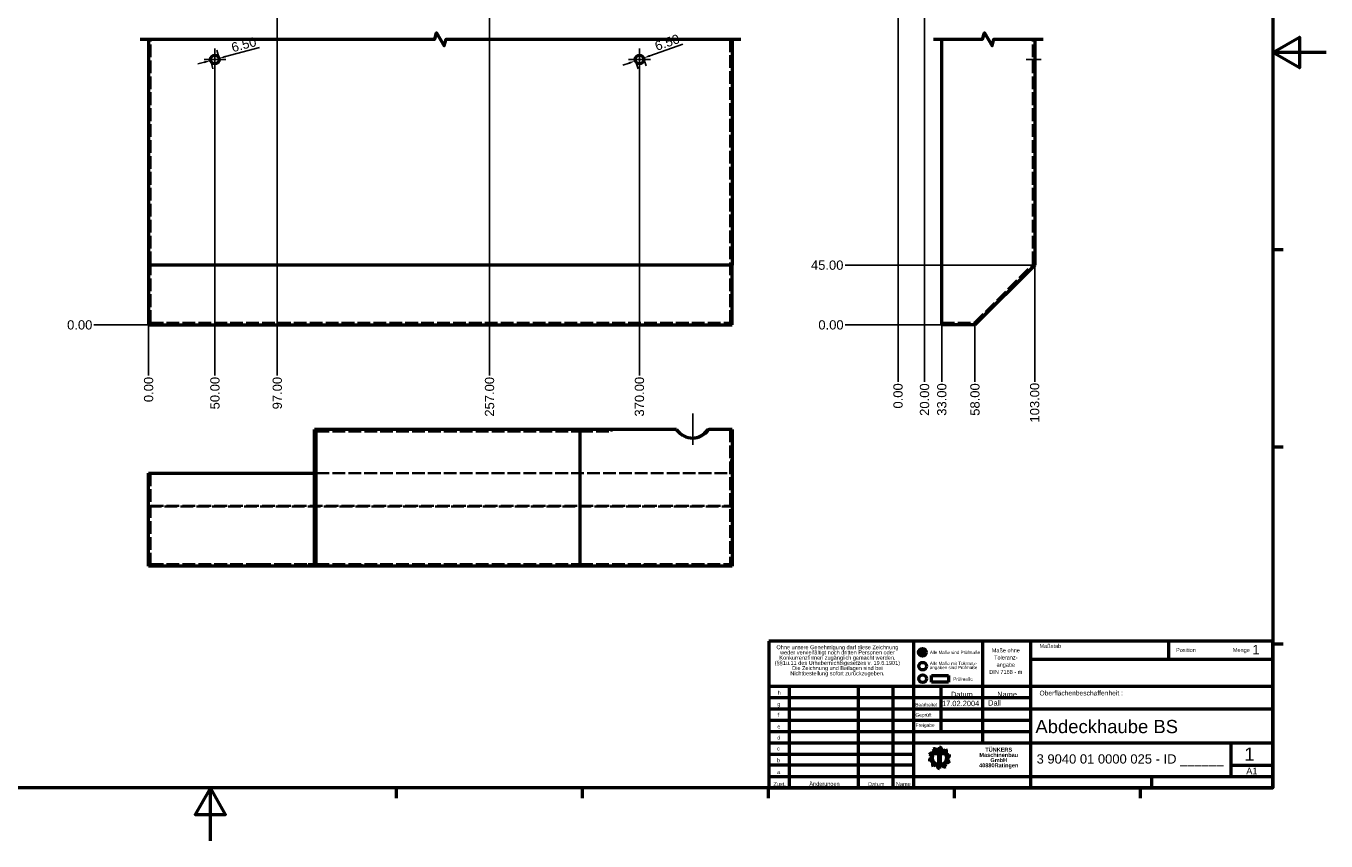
# Paper-space layout 'Layout1' of a CAD drawing. Extents: x -139 to 841, y 0 to 735.
# Tile 2 of 3: x 351 to 841, y 0 to 307. Entities that reach past the tile are written whole.
import ezdxf
from ezdxf.enums import TextEntityAlignment as Align

# ---------------------------------------------------------------- set-up
doc = ezdxf.new("R2010")
doc.units = 0
doc.header["$LTSCALE"] = 0.4
doc.linetypes.add('ACAD_ISO02W100', pattern=[15, 12, -3])
doc.layers.add('2DTransRahmen', color=7, linetype='Continuous', lineweight=25)
doc.layers.add('2DTransSchriftfeld', color=7, linetype='Continuous', lineweight=25)
doc.styles.add('Aktuell-DIN', font='ARIAL.TTF')
doc.styles.get("Standard").update_dxf_attribs({"font": 'ARIAL.TTF'})
doc.styles.add('Textstil12', font='ARIAL.TTF')
doc.dimstyles.new('DIN - Andere', dxfattribs={"dimtxt": 3.5, "dimasz": 2.5, "dimexe": 3.175, "dimexo": 0, "dimgap": 0.8, "dimtad": 1, "dimrnd": 1e-08, "dimtxsty": 'Standard', "dimblk2": 'CLOSED', "dimcen": 0.09, "dimdle": 10, "dimclrd": 1, "dimclre": 1, "dimclrt": 1, "dimadec": 0, "dimazin": 2, "dimtfac": 1, "dimtofl": 0, "dimtmove": 0, "dimatfit": 3, "dimfxl": 1, "dimtolj": 1, "dimlwd": 25, "dimlwe": 25, "dimarcsym": 0})

# ---------------------------------------------------------------- blocks, each defined once
blk = doc.blocks.new('Default Border')
at = {"layer": '2DTransRahmen', "linetype": 'Continuous', "lineweight": 50}
for points in [[(20, 20), (20, 574), (821, 574), (821, 20), (20, 20)], [(841, 297), (821, 297), (831, 302.77), (831, 291.23), (821, 297)], [(821, 222.75), (824.9, 222.75)], [(821, 148.5), (824.9, 148.5)], [(821, 74.25), (824.9, 74.25)], [(420.5, 0), (420.5, 20), (414.73, 10), (426.27, 10), (420.5, 20)], [(490.58, 20), (490.58, 16.1)], [(560.67, 20), (560.67, 16.1)], [(630.75, 20), (630.75, 16.1)], [(700.83, 20), (700.83, 16.1)], [(770.92, 20), (770.92, 16.1)]]:
    blk.add_lwpolyline(points, dxfattribs=at).dxf.unprotected_set("ltscale", 0)
blk = doc.blocks.new('TÜNKERS', base_point=(195, 127.62))
at = {"layer": '2DTransSchriftfeld', "linetype": 'Continuous', "lineweight": 50}
for p, q in [((290, 155.25), (100, 155.25)), ((100, 155.25), (100, 100)), ((154.6, 100), (154.6, 155.25)), ((158.75, 152.2), (156.85, 150.05)), ((156.85, 152.04), (159, 150.13)), ((180.6, 138.25), (180.6, 155.25)), ((198.8, 100), (198.8, 155.25)), ((250.8, 148.5), (250.8, 155.25)), ((290, 100), (290, 155.25)), ((198.8, 148.5), (290, 148.5)), ((161.29, 139.86), (161.29, 142.33)), ((161.29, 142.33), (167.68, 142.33)), ((167.68, 142.33), (167.68, 139.86)), ((100, 138.25), (290, 138.25)), ((107.8, 100), (107.8, 138.25)), ((133.8, 100), (133.8, 138.25)), ((146.8, 100), (146.8, 138.25)), ((167.68, 139.86), (161.29, 139.86)), ((165, 121.25), (165, 138.25)), ((180.6, 117), (180.6, 138.25)), ((100, 134), (154.6, 134)), ((154.6, 134), (198.8, 134)), ((100, 129.75), (154.6, 129.75)), ((154.6, 129.75), (198.8, 129.75)), ((198.8, 129.75), (290, 129.75)), ((100, 125.5), (154.6, 125.5)), ((154.6, 125.5), (198.8, 125.5)), ((100, 121.25), (154.6, 121.25)), ((154.6, 121.25), (198.8, 121.25)), ((100, 117), (154.6, 117)), ((100, 112.75), (154.6, 112.75)), ((154.6, 117), (290, 117)), ((274.2, 104.25), (274.2, 117)), ((154.6, 108.5), (100, 108.5)), ((274.2, 108.5), (290, 108.5)), ((100, 104.25), (154.6, 104.25)), ((154.6, 104.25), (198.8, 104.25)), ((198.8, 104.25), (290, 104.25)), ((244.4, 100), (244.4, 104.25)), ((100, 100), (290, 100))]:
    blk.add_line(p, q, dxfattribs=at)
for centre in [(157.89, 151.04), (157.99, 145.83), (157.99, 141.09)]:
    blk.add_circle(centre, 1.44, dxfattribs=at)
at = {"layer": '2DTransSchriftfeld', "lineweight": 5, "char_height": 3.5, "style": 'Aktuell-DIN'}
for s, insert, attachment_point, line_spacing_factor in [('\\fArial|b0|i0;\\W1.00;\\H1.4986;\\lOhne unsere Genehmigung darf diese Zeichnung\\Pweder vervielfältigt noch dritten Personen oder \\PKonkurrenzfirmen zugänglich gemacht werden.\\P(§§1u.11 des Urheberrechtsgesetzes v. 19.6.1901)\\PDie Zeichnung und Beilagen sind bei\\PNichtbestellung sofort zurückzugeben.\\fArial|b0|i0;\\W1.00;\\H3.5000;\\l', (125.84, 153.71), 2, 0.786851), ('\\fArial|b0|i0;\\W1.00;\\H1.4986;\\lMaße ohne\\PToleranz-\\Pangabe\\PDIN 7168 - m\\fArial|b0|i0;\\W1.00;\\H3.5000;\\l', (189.32, 152.55), 2, 1.084429), ('\\fArial|b0|i0;\\W1.00;\\H1.4986;\\lPosition                        Menge\\fArial|b0|i0;\\W1.00;\\H3.5000;\\l', (253.48, 152.65), 1, 0.652595), ('\\fArial|b0|i0;\\W1.00;\\H1.2000;\\lAlle Maße sind Prüfmaße\\fArial|b0|i0;\\W1.00;\\H3.5000;\\l', (160.71, 151.62), 1, 0.652595), ('\\fArial|b0|i0;\\W1.00;\\H1.8000;\\lOberflächenbeschaffenheit :\\fArial|b0|i0;\\W1.00;\\H3.5000;\\l', (202.01, 136.6), 1, 0.652595), ('\\fArial|b1|i0;\\W1.00;\\H1.5000;\\lTÜNKERS\\PMaschinenbau\\PGmbH\\P40880Ratingen\\fArial|b0|i0;\\W1.00;\\H3.5000;\\l', (186.65, 115.13), 2, 0.786851), ('\\fArial|b0|i0;\\W1.00;\\H1.4986;\\lb\\fArial|b0|i0;\\W1.00;\\H3.5000;\\l', (103.1, 111.12), 1, 0.652595)]:
    blk.add_mtext(s, dxfattribs=dict(at, insert=insert, attachment_point=attachment_point, line_spacing_factor=line_spacing_factor))
at = {"layer": '2DTransSchriftfeld', "lineweight": 5, "style": 'Aktuell-DIN'}
for s, insert, char_height, width, attachment_point, line_spacing_factor in [('\\fArial|b0|i0;\\W1.00;\\H1.4986;\\lMaßstab\\fArial|b0|i0;\\W1.00;\\H3.5000;\\l', (202.03, 154.19), 3.5, 8.81, 1, 0.652595), ('\\fArial|b0|i0;\\W1.00;\\H1.2000;\\lAlle Maße mit Toleranz-\\Pangaben sind Prüfmaße\\fArial|b0|i0;\\W1.00;\\H3.5000;\\l', (160.71, 145.92), 3.5, 18.911, 4, 0.786851), ('\\fArial|b0|i0;\\W1.00;\\H1.2000;\\lPrüfmaße\\fArial|b0|i0;\\W1.00;\\H3.5000;\\l', (169.53, 141.59), 3.5, 18.911, 1, 0.652595), ('\\fArial|b0|i0;\\W1.00;\\H1.4986;\\lh\\fArial|b0|i0;\\W1.00;\\H3.5000;\\l', (103.32, 136.57), 3.5, 1.1639, 1, 0.652595), ('Datum\\fArial|b0|i0;\\W1.00;\\l', (172.75, 134.18), 2, 14.8011, 8, 0.786259), ('Name\\fArial|b0|i0;\\W1.00;\\l', (189.81, 134.18), 2, 17.2011, 8, 0.786259), ('\\fArial|b0|i0;\\W1.00;\\H1.4986;\\lg\\fArial|b0|i0;\\W1.00;\\H3.5000;\\l', (103.18, 132.29), 3.5, 1.1639, 1, 0.652595), ('\\fArial|b0|i0;\\W1.00;\\H1.4986;\\lf\\fArial|b0|i0;\\W1.00;\\H3.5000;\\l', (103.36, 128.23), 3.5, 1.1639, 1, 0.652595), ('\\fArial|b0|i0;\\W1.00;\\H1.3000;\\lBearbeitet\\fArial|b0|i0;\\W1.00;\\H1.5000;\\l', (155.16, 130.64), 1.5, 10.35, 7, 0.652595), ('\\fArial|b0|i0;\\W1.00;\\H1.3000;\\lGeprüft\\fArial|b0|i0;\\W1.00;\\H1.5000;\\l', (155.26, 126.42), 1.5, 10.35, 7, 0.652595), ('\\fArial|b0|i0;\\W1.00;\\H1.4986;\\le\\fArial|b0|i0;\\W1.00;\\H3.5000;\\l', (103.21, 123.85), 3.5, 1.1639, 1, 0.652595), ('\\fArial|b0|i0;\\W1.00;\\H1.3000;\\lFreigabe\\fArial|b0|i0;\\W1.00;\\H1.5000;\\l', (155.32, 122.59), 1.5, 10.35, 7, 0.652595), ('\\fArial|b0|i0;\\W1.00;\\H1.4986;\\ld\\fArial|b0|i0;\\W1.00;\\H3.5000;\\l', (103.18, 119.68), 3.5, 1.1639, 1, 0.652595), ('\\fArial|b0|i0;\\W1.00;\\H1.4986;\\lc\\fArial|b0|i0;\\W1.00;\\H3.5000;\\l', (103.1, 115.58), 3.5, 1.1639, 1, 0.652595), ('\\fArial|b0|i0;\\W1.00;\\H1.4986;\\la\\fArial|b0|i0;\\W1.00;\\H3.5000;\\l', (103.14, 106.71), 3.5, 1.1639, 1, 0.652595), ('Zust.', (104.06, 100.68), 1.5, 6.9393, 8, 0.786259), ('Änderungen', (120.98, 100.3), 1.5, 25, 8, 0.786259), ('Datum', (140.48, 100.59), 1.5, 11.3667, 8, 0.786259), ('Name', (150.67, 100.68), 1.5, 7.6499, 8, 0.786259)]:
    blk.add_mtext(s, dxfattribs=dict(at, insert=insert, char_height=char_height, width=width, attachment_point=attachment_point, line_spacing_factor=line_spacing_factor))
at = {"layer": '2DTransSchriftfeld', "lineweight": 5, "insert": (282.24, 153.83), "char_height": 3.5, "width": 6.2492, "attachment_point": 1, "style": 'Aktuell-DIN'}
blk.add_mtext('1', dxfattribs=at)
at = {"layer": '2DTransSchriftfeld', "style": 'Aktuell-DIN'}
for tag, p in [('ERSTELLUNGSDATUM', (165.26, 130.18)), ('KONSTRUKTEUR', (182.64, 130.39)), ('KONTROLLDATUM', (165.64, 125.93)), ('KONTROLLIERT_VON', (180.97, 125.76)), ('GENEHM.DAT._KONSTR.', (165.6, 121.82)), ('KONSTR._GEN._VON', (180.5, 121.38))]:
    blk.add_attdef(tag, text='', height=2.01, dxfattribs=at).set_placement(p, align=Align.BOTTOM_LEFT)
for tag, height, p in [('BEZEICHNUNG', 4.98, (200.47, 123.1)), ('BAUTEILNUMMER', 3.5, (200.92, 110.89))]:
    blk.add_attdef(tag, text='', height=height, dxfattribs=at).set_placement(p, align=Align.MIDDLE_LEFT)
for tag, height, p in [('Blattnummer', 4.98, (282.11, 112.7)), ('Blattgröße', 2.49, (282.06, 106.37))]:
    blk.add_attdef(tag, text='', height=height, dxfattribs=at).set_placement(p, align=Align.MIDDLE_CENTER)
blk = doc.blocks.new('2DMittelpunkt5')
at = {"lineweight": 25}
for p, q in [((586.36, 294.35), (578.11, 294.35)), ((582.24, 298.47), (582.24, 290.22))]:
    blk.add_line(p, q, dxfattribs=at)
blk = doc.blocks.new('2DMittelpunkt6')
at = {"lineweight": 25}
for p, q in [((426.36, 294.35), (418.11, 294.35)), ((422.24, 298.47), (422.24, 290.22))]:
    blk.add_line(p, q, dxfattribs=at)
blk = doc.blocks.new('2DMittellinie5')
at = {"lineweight": 25}
blk.add_line((727.95, 294.35), (733.7, 294.35), dxfattribs=at)
blk = doc.blocks.new('2DMittelpunkt9')
at = {"lineweight": 25}
blk.add_line((602.3, 149.22), (602.3, 160.97), dxfattribs=at)
blk = doc.blocks.new('*D33')
at = {"color": 1, "linetype": 'Continuous', "lineweight": 25}
blk.add_line((397.24, 216.85), (397.24, 175.37), dxfattribs=at)
at = {"layer": 'Defpoints', "color": 0, "linetype": 'Continuous'}
for p in [(397.24, 216.85), (397.24, 216.85), (397.24, 175.37)]:
    blk.add_point(p, dxfattribs=at)
at = {"color": 1, "linetype": 'Continuous', "lineweight": 25, "insert": (397.24, 170.03), "char_height": 3.5, "attachment_point": 5, "rotation": 90, "style": 'Textstil12'}
blk.add_mtext('\\A1;0.00', dxfattribs=at)
blk = doc.blocks.new('_Closed')
at = {"color": 0, "linetype": 'ByBlock', "lineweight": -2}
for p, q in [((-10, 1.67), (0, 0)), ((-10, 1.67), (-10, -1.67)), ((0, 0), (-10, -1.67)), ((0, 0), (-10, 0))]:
    blk.add_line(p, q, dxfattribs=at)
blk = doc.blocks.new('*D34')
at = {"color": 1, "linetype": 'Continuous', "lineweight": 25}
blk.add_line((422.24, 294.35), (422.24, 175.37), dxfattribs=at)
at = {"layer": 'Defpoints', "color": 0, "linetype": 'Continuous'}
for p in [(422.24, 294.35), (397.24, 216.85), (422.24, 175.37)]:
    blk.add_point(p, dxfattribs=at)
at = {"color": 1, "linetype": 'Continuous', "lineweight": 25, "insert": (422.24, 168.67), "char_height": 3.5, "attachment_point": 5, "rotation": 90, "style": 'Textstil12'}
blk.add_mtext('\\A1;50.00', dxfattribs=at)
blk = doc.blocks.new('*D35')
at = {"color": 1, "linetype": 'Continuous', "lineweight": 25}
blk.add_line((445.74, 355.68), (445.74, 175.37), dxfattribs=at)
at = {"layer": 'Defpoints', "color": 0, "linetype": 'Continuous'}
for p in [(445.74, 355.68), (397.24, 216.85), (445.74, 175.37)]:
    blk.add_point(p, dxfattribs=at)
at = {"color": 1, "linetype": 'Continuous', "lineweight": 25, "insert": (445.74, 168.67), "char_height": 3.5, "attachment_point": 5, "rotation": 90, "style": 'Textstil12'}
blk.add_mtext('\\A1;97.00', dxfattribs=at)
blk = doc.blocks.new('*D36')
at = {"color": 1, "linetype": 'Continuous', "lineweight": 25}
blk.add_line((525.74, 355.68), (525.74, 175.37), dxfattribs=at)
at = {"layer": 'Defpoints', "color": 0, "linetype": 'Continuous'}
for p in [(525.74, 355.68), (397.24, 216.85), (525.74, 175.37)]:
    blk.add_point(p, dxfattribs=at)
at = {"color": 1, "linetype": 'Continuous', "lineweight": 25, "insert": (525.74, 167.28), "char_height": 3.5, "attachment_point": 5, "rotation": 90, "style": 'Textstil12'}
blk.add_mtext('\\A1;257.00', dxfattribs=at)
blk = doc.blocks.new('*D37')
at = {"color": 1, "linetype": 'Continuous', "lineweight": 25}
blk.add_line((582.24, 294.35), (582.24, 175.37), dxfattribs=at)
at = {"layer": 'Defpoints', "color": 0, "linetype": 'Continuous'}
for p in [(582.24, 294.35), (397.24, 216.85), (582.24, 175.37)]:
    blk.add_point(p, dxfattribs=at)
at = {"color": 1, "linetype": 'Continuous', "lineweight": 25, "insert": (582.24, 167.31), "char_height": 3.5, "attachment_point": 5, "rotation": 90, "style": 'Textstil12'}
blk.add_mtext('\\A1;370.00', dxfattribs=at)
blk = doc.blocks.new('*D38')
at = {"color": 1, "linetype": 'Continuous', "lineweight": 25}
blk.add_line((679.7, 438.3), (679.7, 172.96), dxfattribs=at)
at = {"layer": 'Defpoints', "color": 0, "linetype": 'Continuous'}
for p in [(679.7, 438.3), (679.7, 438.3), (679.7, 172.96)]:
    blk.add_point(p, dxfattribs=at)
at = {"color": 1, "linetype": 'Continuous', "lineweight": 25, "insert": (679.7, 167.62), "char_height": 3.5, "attachment_point": 5, "rotation": 90, "style": 'Textstil12'}
blk.add_mtext('\\A1;0.00', dxfattribs=at)
blk = doc.blocks.new('*D39')
at = {"color": 1, "linetype": 'Continuous', "lineweight": 25}
blk.add_line((696.2, 194.35), (696.2, 172.96), dxfattribs=at)
at = {"layer": 'Defpoints', "color": 0, "linetype": 'Continuous'}
for p in [(679.7, 438.3), (696.2, 194.35), (696.2, 172.96)]:
    blk.add_point(p, dxfattribs=at)
at = {"color": 1, "linetype": 'Continuous', "lineweight": 25, "insert": (696.2, 166.27), "char_height": 3.5, "attachment_point": 5, "rotation": 90, "style": 'Textstil12'}
blk.add_mtext('\\A1;33.00', dxfattribs=at)
blk = doc.blocks.new('*D40')
at = {"color": 1, "linetype": 'Continuous', "lineweight": 25}
blk.add_line((708.7, 194.35), (708.7, 172.96), dxfattribs=at)
at = {"layer": 'Defpoints', "color": 0, "linetype": 'Continuous'}
for p in [(679.7, 438.3), (708.7, 194.35), (708.7, 172.96)]:
    blk.add_point(p, dxfattribs=at)
at = {"color": 1, "linetype": 'Continuous', "lineweight": 25, "insert": (708.7, 166.26), "char_height": 3.5, "attachment_point": 5, "rotation": 90, "style": 'Textstil12'}
blk.add_mtext('\\A1;58.00', dxfattribs=at)
blk = doc.blocks.new('*D41')
at = {"color": 1, "linetype": 'Continuous', "lineweight": 25}
blk.add_line((731.2, 216.85), (731.2, 172.96), dxfattribs=at)
at = {"layer": 'Defpoints', "color": 0, "linetype": 'Continuous'}
for p in [(679.7, 438.3), (731.2, 216.85), (731.2, 172.96)]:
    blk.add_point(p, dxfattribs=at)
at = {"color": 1, "linetype": 'Continuous', "lineweight": 25, "insert": (731.2, 165.07), "char_height": 3.5, "attachment_point": 5, "rotation": 90, "style": 'Textstil12'}
blk.add_mtext('\\A1;103.00', dxfattribs=at)
blk = doc.blocks.new('*D42')
at = {"color": 1, "linetype": 'Continuous', "lineweight": 25}
blk.add_line((689.7, 443.3), (689.7, 172.96), dxfattribs=at)
at = {"layer": 'Defpoints', "color": 0, "linetype": 'Continuous'}
for p in [(689.7, 443.3), (679.7, 438.3), (689.7, 172.96)]:
    blk.add_point(p, dxfattribs=at)
at = {"color": 1, "linetype": 'Continuous', "lineweight": 25, "insert": (689.7, 166.23), "char_height": 3.5, "attachment_point": 5, "rotation": 90, "style": 'Textstil12'}
blk.add_mtext('\\A1;20.00', dxfattribs=at)
blk = doc.blocks.new('*D68')
at = {"color": 1, "linetype": 'Continuous', "lineweight": 25}
for p, q in [((423.81, 294.77), (422.98, 297.83)), ((426.22, 295.41), (438.97, 298.83)), ((418.25, 293.28), (415.84, 292.63)), ((420.67, 293.92), (421.49, 290.86))]:
    blk.add_line(p, q, dxfattribs=at)
at = {"color": 1, "linetype": 'Continuous'}
for points in [[(426.11, 295.82), (426.33, 295.01), (423.81, 294.77)], [(418.14, 293.68), (418.36, 292.88), (420.67, 293.92)]]:
    blk.add_solid(points, dxfattribs=at)
at = {"layer": 'Defpoints', "color": 0, "linetype": 'Continuous'}
for p in [(423.81, 294.77), (420.67, 293.92), (420.67, 293.92)]:
    blk.add_point(p, dxfattribs=at)
at = {"color": 1, "linetype": 'Continuous', "lineweight": 25, "insert": (433.13, 299.94), "char_height": 3.5, "attachment_point": 5, "rotation": 15, "style": 'Textstil12'}
blk.add_mtext('\\A1;6.50', dxfattribs=at)
blk = doc.blocks.new('*D69')
at = {"color": 1, "linetype": 'Continuous', "lineweight": 25}
for p, q in [((586.13, 295.71), (598.59, 300.06)), ((583.77, 294.88), (584.82, 291.88)), ((578.34, 292.98), (575.98, 292.16)), ((580.7, 293.81), (581.75, 290.81))]:
    blk.add_line(p, q, dxfattribs=at)
at = {"color": 1, "linetype": 'Continuous'}
for points in [[(585.99, 296.1), (586.27, 295.31), (583.77, 294.88)], [(578.2, 293.38), (578.48, 292.59), (580.7, 293.81)]]:
    blk.add_solid(points, dxfattribs=at)
at = {"layer": 'Defpoints', "color": 0, "linetype": 'Continuous'}
for p in [(583.77, 294.88), (580.7, 293.81), (580.7, 293.81)]:
    blk.add_point(p, dxfattribs=at)
at = {"color": 1, "linetype": 'Continuous', "lineweight": 25, "insert": (592.69, 300.74), "char_height": 3.5, "attachment_point": 5, "rotation": 19.2686, "style": 'Textstil12'}
blk.add_mtext('\\A1;6.50', dxfattribs=at)
blk = doc.blocks.new('*D48')
at = {"color": 1, "linetype": 'Continuous', "lineweight": 25}
blk.add_line((397.24, 194.35), (376.61, 194.35), dxfattribs=at)
at = {"layer": 'Defpoints', "color": 0, "linetype": 'Continuous'}
for p in [(376.61, 194.35), (397.24, 194.35), (397.24, 194.35)]:
    blk.add_point(p, dxfattribs=at)
at = {"color": 1, "linetype": 'Continuous', "lineweight": 25, "insert": (371.27, 194.35), "char_height": 3.5, "attachment_point": 5, "style": 'Textstil12'}
blk.add_mtext('\\A1;0.00', dxfattribs=at)
blk = doc.blocks.new('*D49')
at = {"color": 1, "linetype": 'Continuous', "lineweight": 25}
blk.add_line((413.99, 355.68), (376.61, 355.68), dxfattribs=at)
at = {"layer": 'Defpoints', "color": 0, "linetype": 'Continuous'}
for p in [(376.61, 355.68), (413.99, 355.68), (397.24, 194.35)]:
    blk.add_point(p, dxfattribs=at)
at = {"color": 1, "linetype": 'Continuous', "lineweight": 25, "insert": (368.54, 355.68), "char_height": 3.5, "attachment_point": 5, "style": 'Textstil12'}
blk.add_mtext('\\A1;677.00', dxfattribs=at)
blk = doc.blocks.new('*D50')
at = {"color": 1, "linetype": 'Continuous', "lineweight": 25}
blk.add_line((397.24, 393.68), (376.61, 393.68), dxfattribs=at)
at = {"layer": 'Defpoints', "color": 0, "linetype": 'Continuous'}
for p in [(376.61, 393.68), (397.24, 393.68), (397.24, 194.35)]:
    blk.add_point(p, dxfattribs=at)
at = {"color": 1, "linetype": 'Continuous', "lineweight": 25, "insert": (368.57, 393.68), "char_height": 3.5, "attachment_point": 5, "style": 'Textstil12'}
blk.add_mtext('\\A1;753.00', dxfattribs=at)
blk = doc.blocks.new('*D51')
at = {"color": 1, "linetype": 'Continuous', "lineweight": 25}
blk.add_line((459.31, 411.08), (376.61, 411.08), dxfattribs=at)
at = {"layer": 'Defpoints', "color": 0, "linetype": 'Continuous'}
for p in [(376.61, 411.08), (459.31, 411.08), (397.24, 194.35)]:
    blk.add_point(p, dxfattribs=at)
at = {"color": 1, "linetype": 'Continuous', "lineweight": 25, "insert": (371.96, 411.08), "char_height": 3.5, "attachment_point": 5, "style": 'Textstil12'}
blk.add_mtext('\\A1;788', dxfattribs=at)
blk = doc.blocks.new('*D52')
at = {"color": 1, "linetype": 'Continuous', "lineweight": 25}
blk.add_line((459.79, 476.19), (376.61, 476.19), dxfattribs=at)
at = {"layer": 'Defpoints', "color": 0, "linetype": 'Continuous'}
for p in [(376.61, 476.19), (459.79, 476.19), (397.24, 194.35)]:
    blk.add_point(p, dxfattribs=at)
at = {"color": 1, "linetype": 'Continuous', "lineweight": 25, "insert": (370.76, 476.19), "char_height": 3.5, "attachment_point": 5, "style": 'Textstil12'}
blk.add_mtext('\\A1;1124', dxfattribs=at)
blk = doc.blocks.new('*D53')
at = {"color": 1, "linetype": 'Continuous', "lineweight": 25}
blk.add_line((559.9, 533.99), (376.61, 533.99), dxfattribs=at)
at = {"layer": 'Defpoints', "color": 0, "linetype": 'Continuous'}
for p in [(376.61, 533.99), (559.9, 533.99), (397.24, 194.35)]:
    blk.add_point(p, dxfattribs=at)
at = {"color": 1, "linetype": 'Continuous', "lineweight": 25, "insert": (370.75, 533.99), "char_height": 3.5, "attachment_point": 5, "style": 'Textstil12'}
blk.add_mtext('\\A1;1239', dxfattribs=at)
blk = doc.blocks.new('*D54')
at = {"color": 1, "linetype": 'Continuous', "lineweight": 25}
blk.add_line((702.45, 194.35), (659.76, 194.35), dxfattribs=at)
at = {"layer": 'Defpoints', "color": 0, "linetype": 'Continuous'}
for p in [(659.76, 194.35), (702.45, 194.35), (702.45, 194.35)]:
    blk.add_point(p, dxfattribs=at)
at = {"color": 1, "linetype": 'Continuous', "lineweight": 25, "insert": (654.42, 194.35), "char_height": 3.5, "attachment_point": 5, "style": 'Textstil12'}
blk.add_mtext('\\A1;0.00', dxfattribs=at)
blk = doc.blocks.new('*D55')
at = {"color": 1, "linetype": 'Continuous', "lineweight": 25}
blk.add_line((731.2, 216.85), (659.76, 216.85), dxfattribs=at)
at = {"layer": 'Defpoints', "color": 0, "linetype": 'Continuous'}
for p in [(659.76, 216.85), (731.2, 216.85), (702.45, 194.35)]:
    blk.add_point(p, dxfattribs=at)
at = {"color": 1, "linetype": 'Continuous', "lineweight": 25, "insert": (652.99, 216.85), "char_height": 3.5, "attachment_point": 5, "style": 'Textstil12'}
blk.add_mtext('\\A1;45.00', dxfattribs=at)
blk = doc.blocks.new('*D56')
at = {"color": 1, "linetype": 'Continuous', "lineweight": 25}
blk.add_line((679.7, 438.3), (659.76, 438.3), dxfattribs=at)
at = {"layer": 'Defpoints', "color": 0, "linetype": 'Continuous'}
for p in [(659.76, 438.3), (679.7, 438.3), (702.45, 194.35)]:
    blk.add_point(p, dxfattribs=at)
at = {"color": 1, "linetype": 'Continuous', "lineweight": 25, "insert": (650.51, 438.3), "char_height": 3.5, "attachment_point": 5, "style": 'Textstil12'}
blk.add_mtext('\\A1;1048.00', dxfattribs=at)
blk = doc.blocks.new('*D57')
at = {"color": 1, "linetype": 'Continuous', "lineweight": 25}
for p, q in [((664.76, 444.37), (659.76, 444.37)), ((669.76, 443.3), (664.76, 444.37)), ((689.7, 443.3), (669.76, 443.3))]:
    blk.add_line(p, q, dxfattribs=at)
at = {"layer": 'Defpoints', "color": 0, "linetype": 'Continuous'}
for p in [(659.76, 444.37), (689.7, 443.3), (702.45, 194.35)]:
    blk.add_point(p, dxfattribs=at)
at = {"color": 1, "linetype": 'Continuous', "lineweight": 25, "insert": (650.51, 444.37), "char_height": 3.5, "attachment_point": 5, "style": 'Textstil12'}
blk.add_mtext('\\A1;1058.00', dxfattribs=at)
blk = doc.blocks.new('2DTransSymbol1')
at = {"linetype": 'Continuous', "lineweight": 50}
for p, q in [((693.48, 33.85), (692.99, 34.52)), ((695.32, 34.45), (695.32, 35.28)), ((697.17, 33.85), (697.65, 34.52)), ((692.34, 32.28), (691.55, 32.54)), ((692.34, 30.35), (691.55, 30.09)), ((693.63, 33.37), (693.63, 32.94)), ((693.63, 33.37), (697.02, 33.37)), ((693.63, 32.94), (694.96, 32.94)), ((694.96, 32.94), (694.96, 28.68)), ((695.69, 32.94), (697.02, 32.94)), ((695.69, 28.68), (695.69, 32.94)), ((697.02, 32.94), (697.02, 33.37)), ((698.3, 32.28), (699.09, 32.54)), ((698.3, 30.35), (699.09, 30.09)), ((693.48, 28.78), (692.99, 28.11)), ((695.32, 28.18), (695.32, 27.35)), ((697.17, 28.78), (697.65, 28.11))]:
    blk.add_line(p, q, dxfattribs=at).dxf.unprotected_set("ltscale", 0)
for radius in [2.87, 2.66]:
    blk.add_circle((695.32, 31.32), radius, dxfattribs=at).dxf.unprotected_set("ltscale", 0)
for centre, radius, start, end in [((693.48, 33.85), 0.83, 28.3885, 126), ((695.32, 31.32), 3.13, 90, 110.777), ((695.32, 34.45), 0.83, 352.3885, 90), ((695.32, 31.32), 3.13, 54, 74.777), ((697.17, 33.85), 0.83, 316.3885, 54), ((692.34, 30.35), 0.83, 100.3885, 198), ((692.34, 32.28), 0.83, 64.3885, 162), ((695.32, 31.32), 3.13, 162, 182.777), ((695.32, 31.32), 3.13, 198, 218.777), ((695.32, 31.32), 3.13, 126, 146.777), ((695.32, 31.32), 3.13, 306, 326.777), ((695.32, 31.32), 3.13, 18, 38.777), ((698.3, 30.35), 0.83, 244.3885, 342), ((695.32, 31.32), 3.13, 342, 2.777), ((698.3, 32.28), 0.83, 280.3885, 18), ((693.48, 28.78), 0.83, 136.3885, 234), ((695.32, 31.32), 3.13, 234, 254.777), ((695.32, 28.18), 0.83, 172.3885, 270), ((695.32, 31.32), 3.13, 270, 290.777), ((697.17, 28.78), 0.83, 208.3885, 306)]:
    blk.add_arc(centre, radius, start, end, dxfattribs=at).dxf.unprotected_set("ltscale", 0)

psp = doc.layouts.get("Layout1")

# ---------------------------------------------------------------- linework, layer by layer
at = {"linetype": 'Continuous', "lineweight": 50}
for p, q in [((397.2361, 301.919), (397.2361, 216.8454)), ((617.2361, 301.919), (617.2361, 216.8454)), ((696.1963, 194.3454), (696.1963, 301.919)), ((731.1963, 301.919), (731.1963, 216.8454)), ((617.2361, 216.8454), (397.2361, 216.8454)), ((397.2361, 216.8454), (397.2361, 194.3454)), ((617.2361, 194.3454), (617.2361, 216.8454)), ((731.1963, 216.8454), (708.6963, 194.3454)), ((397.2361, 194.3454), (617.2361, 194.3454)), ((708.6963, 194.3454), (696.1963, 194.3454)), ((459.7765, 138.4668), (459.7765, 154.9668)), ((459.7887, 154.9668), (459.7765, 154.9668)), ((459.7887, 103.4668), (459.7887, 154.9668)), ((559.8991, 154.9668), (459.7887, 154.9668)), ((559.8991, 103.4668), (559.8991, 154.9668)), ((596.2005, 154.9668), (559.8991, 154.9668)), ((608.0192, 154.9668), (608.3942, 154.9668)), ((617.2361, 154.9668), (608.3942, 154.9668)), ((617.2361, 154.9668), (617.2361, 103.4668)), ((397.2361, 103.4668), (397.2361, 138.4668)), ((397.2361, 138.4668), (438.5229, 138.4668)), ((438.5229, 138.4668), (445.594, 138.4668)), ((445.594, 138.4668), (456.8072, 138.4668)), ((456.8072, 138.4668), (459.7361, 138.4668)), ((459.7361, 103.4668), (459.7361, 138.4668)), ((459.7361, 138.4668), (459.7765, 138.4668)), ((438.5229, 103.4668), (397.2361, 103.4668)), ((445.594, 103.4668), (438.5229, 103.4668)), ((456.8072, 103.4668), (445.594, 103.4668)), ((459.7361, 103.4668), (456.8072, 103.4668)), ((459.7887, 103.4668), (459.7361, 103.4668)), ((559.8991, 103.4668), (459.7887, 103.4668)), ((617.2361, 103.4668), (559.8991, 103.4668))]:
    psp.add_line(p, q, dxfattribs=at)
at = {"linetype": 'ACAD_ISO02W100', "lineweight": 35}
for p, q in [((397.9861, 217.156), (397.9861, 301.919)), ((616.4861, 301.919), (616.4861, 217.156)), ((730.4463, 217.156), (730.4463, 301.919)), ((730.4463, 295.9704), (731.1963, 295.9704)), ((730.4463, 292.7204), (731.1963, 292.7204)), ((397.9861, 217.156), (616.4861, 217.156)), ((397.9861, 195.0954), (397.9861, 217.156)), ((616.4861, 195.0954), (616.4861, 217.156)), ((708.3856, 195.0954), (730.4463, 217.156)), ((397.9861, 195.0954), (616.4861, 195.0954)), ((696.1963, 195.0954), (708.3856, 195.0954)), ((460.5265, 138.4668), (460.5265, 154.9668)), ((460.5342, 154.9668), (460.5342, 154.2168)), ((460.5342, 154.2168), (460.5385, 154.2168)), ((460.5385, 154.2168), (460.5385, 104.2168)), ((460.5385, 154.2168), (559.8991, 154.2168)), ((559.8991, 154.2168), (571.6491, 154.2168)), ((571.6491, 154.2168), (571.6491, 154.9668)), ((616.4861, 154.9668), (616.4861, 104.2168)), ((602.2974, 151.7168), (601.9224, 151.7168)), ((460.5281, 146.5918), (459.7781, 146.5918)), ((460.5281, 143.3418), (459.7781, 143.3418)), ((617.2361, 146.5918), (616.4861, 146.5918)), ((617.2361, 143.3418), (616.4861, 143.3418)), ((397.9861, 138.4668), (397.9861, 104.2168)), ((459.7765, 138.4668), (460.5265, 138.4668)), ((460.4861, 138.4668), (460.4861, 104.2168)), ((460.5265, 138.4668), (616.4861, 138.4668)), ((616.4861, 138.4668), (617.2361, 138.4668)), ((397.2361, 125.9668), (617.2361, 125.9668)), ((397.9861, 126.2774), (616.4861, 126.2774)), ((397.9861, 104.2168), (438.5229, 104.2168)), ((413.9861, 103.4668), (413.9861, 104.2168)), ((420.6111, 104.2168), (420.6111, 103.4668)), ((423.8611, 104.2168), (423.8611, 103.4668)), ((438.5229, 104.2168), (446.1243, 104.2168)), ((446.1243, 104.2168), (457.3375, 104.2168)), ((457.3375, 104.2168), (460.4861, 104.2168)), ((460.4861, 104.2168), (460.5385, 104.2168)), ((460.5385, 104.2168), (559.8991, 104.2168)), ((477.4861, 103.4668), (477.4861, 104.2168)), ((510.2361, 103.4668), (510.2361, 104.2168)), ((541.2361, 103.4668), (541.2361, 104.2168)), ((559.8991, 104.2168), (616.4861, 104.2168)), ((580.6111, 104.2168), (580.6111, 103.4668)), ((583.8611, 104.2168), (583.8611, 103.4668))]:
    psp.add_line(p, q, dxfattribs=at)
at = {"linetype": 'Continuous', "lineweight": 50}
for points in [[(394.0611, 301.919), (505.1229, 301.919), (505.7927, 304.419), (508.6795, 299.419), (509.3493, 301.919), (620.4111, 301.919)], [(693.0213, 301.919), (711.583, 301.919), (712.2529, 304.419), (715.1396, 299.419), (715.8095, 301.919), (734.3713, 301.919)]]:
    psp.add_lwpolyline(points, dxfattribs=at)
for centre in [(422.2361, 294.3454), (582.2361, 294.3454)]:
    psp.add_circle(centre, 1.625, dxfattribs=at)
at = {"linetype": 'ACAD_ISO02W100', "lineweight": 35}
for centre, major_axis, ratio, start_param, end_param in [((601.9224, 160.9668), (0, -9.25), 0.8660254, 5.41819652, 6.30659354), ((460.5281, 144.9668), (0, -1.625), 0.00032012, 6.28318241, 6.28318531)]:
    psp.add_ellipse(centre, major_axis=major_axis, ratio=ratio, start_param=start_param, end_param=end_param, dxfattribs=at)
at = {"linetype": 'Continuous', "lineweight": 50}
for centre, major_axis, ratio, start_param, end_param in [((602.2974, 160.9668), (0, -9.25), 0.8660254, 5.41819652, 7.1481741), ((601.9224, 160.9668), (0, -9.25), 0.8660254, 0.02340823, 0.86498879), ((459.7781, 144.9668), (0, -1.625), 0.00032012, 6.28318241, 6.28318531)]:
    psp.add_ellipse(centre, major_axis=major_axis, ratio=ratio, start_param=start_param, end_param=end_param, dxfattribs=at)

# ---------------------------------------------------------------- block references
for name in ['2DMittelpunkt6', '2DMittelpunkt5', '2DMittellinie5', '2DMittelpunkt9', '2DTransSymbol1']:
    psp.add_blockref(name, (0, 0))
at = {"layer": '2DTransRahmen'}
psp.add_blockref('Default Border', (0, 0), dxfattribs=at)
at = {"layer": '2DTransSchriftfeld'}
psp.add_blockref('TÜNKERS', (726, 47.625), dxfattribs=at).add_auto_attribs({'BAUTEILNUMMER': '3 9040 01 0000 025 - ID ______', 'BEZEICHNUNG': 'Abdeckhaube BS', 'ERSTELLUNGSDATUM': '17.02.2004', 'KONSTRUKTEUR': 'Dall', 'Blattnummer': '1 ', 'Blattgröße': 'A1'})

# ---------------------------------------------------------------- dimensions: what is measured, and where the dimension line sits
at = {"color": 6, "linetype": 'Continuous', "lineweight": 25}
for feature_location, offset, text, override, picture, middle in [((559.8991, 533.9854), (-183.2871, 0), '1239', {"dimtad": 0, "dimdec": 0, "dimlfac": 2, "dimtxsty": 'Textstil12', "dimtp": 0, "dimtm": 0, "dimtdec": 0}, '*D53', (370.747, 533.9854)), ((459.7887, 476.1866), (-83.1767, 0), '1124', {"dimtad": 0, "dimdec": 0, "dimlfac": 2, "dimtxsty": 'Textstil12', "dimtp": 0, "dimtm": 0, "dimtdec": 0}, '*D52', (370.7578, 476.1866)), ((459.311, 411.0797), (-82.699, 0), '788', {"dimtad": 0, "dimdec": 0, "dimlfac": 2, "dimtxsty": 'Textstil12', "dimtp": 0, "dimtm": 0, "dimtdec": 0}, '*D51', (371.9563, 411.0797)), ((397.2361, 393.6756), (-20.6241, 0), '753.00', {"dimtad": 0, "dimdec": 2, "dimlfac": 2, "dimtxsty": 'Textstil12', "dimtp": 0, "dimtm": 0, "dimtdec": 2}, '*D50', (368.5673, 393.6756)), ((413.9861, 355.6756), (-37.3741, 0), '677.00', {"dimtad": 0, "dimdec": 2, "dimlfac": 2, "dimtxsty": 'Textstil12', "dimtp": 0, "dimtm": 0, "dimtdec": 2}, '*D49', (368.5434, 355.6756)), ((397.2361, 194.3454), (-20.6241, 0), '0.00', {"dimtad": 0, "dimdec": 2, "dimlfac": 2, "dimtxsty": 'Textstil12', "dimtp": 0, "dimtm": 0, "dimtdec": 2}, '*D48', (371.2723, 194.3454))]:
    dim = psp.add_ordinate_dim(feature_location=feature_location, offset=offset, dtype=0, origin=(397.2361, 194.3454), text=text, dimstyle='DIN - Andere', override=override, dxfattribs=at)
    dim.commit()
    dim.dimension.update_dxf_attribs({"geometry": picture, "text_midpoint": middle})
at = {"color": 1, "linetype": 'Continuous', "lineweight": 25}
for feature_location, offset, dtype, origin, text, picture, middle in [((689.6963, 443.302), (-29.9365, 1.072), 0, (702.4463, 194.3454), '1058.00', '*D57', (650.5058, 444.374)), ((689.6963, 443.302), (0, -270.3384), 1, (679.6963, 438.302), '20.00', '*D42', (689.6963, 166.2344)), ((679.6963, 438.302), (-19.9365, 0), 0, (702.4463, 194.3454), '1048.00', '*D56', (650.5058, 438.302)), ((679.6963, 438.302), (0, -265.3384), 1, (679.6963, 438.302), '0.00', '*D38', (679.6963, 167.6239)), ((696.1963, 194.3454), (0, -21.3818), 1, (679.6963, 438.302), '33.00', '*D39', (696.1963, 166.2654)), ((708.6963, 194.3454), (0, -21.3818), 1, (679.6963, 438.302), '58.00', '*D40', (708.6963, 166.2642)), ((731.1963, 216.8454), (0, -43.8818), 1, (679.6963, 438.302), '103.00', '*D41', (731.1963, 165.0693)), ((445.7361, 355.6756), (0, -180.3066), 1, (397.2361, 216.8454), '97.00', '*D35', (445.7361, 168.6696)), ((525.7361, 355.6756), (0, -180.3066), 1, (397.2361, 216.8454), '257.00', '*D36', (525.7361, 167.2801)), ((422.2361, 294.3454), (0, -118.9763), 1, (397.2361, 216.8454), '50.00', '*D34', (422.2361, 168.6696)), ((582.2361, 294.3454), (0, -118.9763), 1, (397.2361, 216.8454), '370.00', '*D37', (582.2361, 167.3112)), ((397.2361, 216.8454), (0, -41.4763), 1, (397.2361, 216.8454), '0.00', '*D33', (397.2361, 170.0293)), ((731.1963, 216.8454), (-71.4365, 0), 0, (702.4463, 194.3454), '45.00', '*D55', (652.9899, 216.8454)), ((702.4463, 194.3454), (-42.6865, 0), 0, (702.4463, 194.3454), '0.00', '*D54', (654.42, 194.3454))]:
    dim = psp.add_ordinate_dim(feature_location=feature_location, offset=offset, dtype=dtype, origin=origin, text=text, dimstyle='DIN - Andere', override={"dimtad": 0, "dimdec": 2, "dimlfac": 2, "dimtxsty": 'Textstil12', "dimtp": 0, "dimtm": 0, "dimtdec": 2}, dxfattribs=at)
    dim.commit()
    dim.dimension.update_dxf_attribs({"geometry": picture, "text_midpoint": middle})
for base, p1, p2, angle, picture, middle in [((580.7021, 293.8091), (583.7701, 294.8816), (580.7021, 293.8091), 199.268629, '*D69', (593.5396, 298.2969)), ((420.6665, 293.9248), (423.8057, 294.7659), (420.6665, 293.9248), 195, '*D68', (433.8024, 297.4445))]:
    dim = psp.add_linear_dim(base=base, p1=p1, p2=p2, angle=angle, text='6.50', dimstyle='DIN - Andere', override={"dimdec": 2, "dimlfac": 2, "dimtxsty": 'Textstil12', "dimtp": 0, "dimtm": 0}, dxfattribs=at)
    dim.commit()
    dim.dimension.update_dxf_attribs({"geometry": picture, "text_midpoint": middle, "dimtype": 160})

doc.saveas('drawing.dxf')
